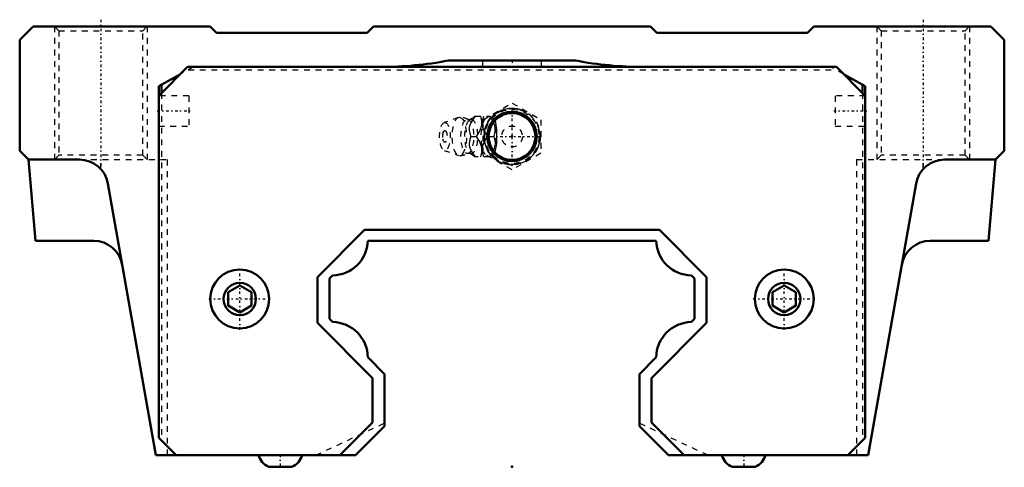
# Model space of a CAD drawing. Header units: millimetres. Extents: x -85 to 85, y 0 to 77.
import ezdxf

# ---------------------------------------------------------------- set-up
doc = ezdxf.new("R2010")
doc.units = ezdxf.units.MM
doc.linetypes.add('Center', pattern=[1.5, 0.45, -0.5, 0.05, -0.5])
doc.linetypes.add('Dashed', pattern=[2, 1, -1])
for name, color, linetype, lineweight in [('2d ConnectionPoints', 7, 'Continuous', 50), ('AM_0', 7, 'Continuous', 50), ('AM_5', 3, 'Continuous', 25), ('AM_7', 7, 'Center', 25), ('AM_9', 6, 'Dashed', 25)]:
    doc.layers.add(name, color=color, linetype=linetype, lineweight=lineweight)

# ---------------------------------------------------------------- blocks, each defined once
blk = doc.blocks.new('1_kyf745fhr4nlrjwwp0p2nfqgc________0_in_HSR65XC1SS_GK__BLOCK_1B_PT1_8__2')
at = {"layer": 'AM_5', "linetype": 'Dashed'}
blk.add_arc((0, 57), 4.28, 75, 15, dxfattribs=at)
at = {"layer": 'AM_7'}
for p, q in [((0, 51.88), (0, 62.12)), ((-5.12, 57), (5.12, 57))]:
    blk.add_line(p, q, dxfattribs=at)
at = {"layer": 'AM_9'}
for p, q in [((-5, 59.89), (0, 62.77)), ((0, 62.77), (5, 59.89)), ((-9.25, 60.27), (-11.71, 59.4)), ((-6.42, 60.5), (-3.85, 60.5)), ((-5, 54.11), (-5, 59.89)), ((-3.56, 60.15), (-3.85, 60.5)), ((5, 59.89), (5, 54.11)), ((-7.13, 57), (-6.14, 57)), ((-4.1, 57), (-3.12, 57)), ((-11.71, 54.6), (-9.25, 53.73)), ((-3.85, 53.5), (-6.42, 53.5)), ((0, 51.23), (-5, 54.11)), ((-3.85, 53.5), (-3.56, 53.85)), ((5, 54.11), (0, 51.23))]:
    blk.add_line(p, q, dxfattribs=at)
for points in [[(-7.26, 59.88), (-7.29, 59.87), (-7.37, 59.86), (-7.46, 59.87), (-7.48, 59.88)], [(-6.37, 60.5), (-6.77, 59.95), (-7.11, 59.37), (-7.28, 58.96), (-7.37, 58.54), (-7.37, 58.04), (-7.29, 57.55), (-7.13, 57)], [(-6.41, 60.51), (-6.47, 60.45), (-6.72, 60.24), (-7.03, 60.02), (-7.26, 59.88)], [(-6.14, 57), (-5.66, 57.73), (-5.47, 58.13), (-5.32, 58.53), (-5.21, 59.09), (-5.21, 59.66), (-5.39, 60.5)], [(-4.1, 57), (-4.5, 57.55), (-4.84, 58.13), (-5.01, 58.54), (-5.1, 58.96), (-5.1, 59.46), (-5.02, 59.95), (-4.86, 60.5)], [(-3.87, 60.5), (-3.39, 59.77), (-3.2, 59.37), (-3.05, 58.97), (-2.94, 58.41), (-2.94, 57.84), (-3.12, 57)], [(-3.56, 53.84), (-3.51, 53.82), (-3.38, 53.81), (-3.25, 53.86), (-3.02, 54.12), (-2.84, 54.56), (-2.71, 55.16), (-2.64, 55.73), (-2.6, 56.32), (-2.59, 57.23), (-2.63, 58.14), (-2.67, 58.57), (-2.73, 58.99), (-2.82, 59.38), (-2.93, 59.71), (-3.05, 59.93), (-3.19, 60.09), (-3.43, 60.19), (-3.56, 60.16)], [(-7.13, 57), (-7.29, 56.45), (-7.38, 55.87), (-7.37, 55.46), (-7.28, 55.04), (-7.06, 54.54), (-6.77, 54.05), (-6.37, 53.5)], [(-5.39, 53.5), (-5.22, 54.23), (-5.2, 54.63), (-5.22, 55.03), (-5.36, 55.59), (-5.6, 56.16), (-6.14, 57)], [(-4.86, 53.5), (-5.02, 54.05), (-5.11, 54.63), (-5.1, 55.04), (-5.01, 55.46), (-4.8, 55.96), (-4.5, 56.45), (-4.1, 57)], [(-3.12, 57), (-2.95, 56.27), (-2.93, 55.87), (-2.95, 55.47), (-3.09, 54.91), (-3.33, 54.34), (-3.87, 53.5)], [(-7.48, 54.12), (-7.46, 54.13), (-7.4, 54.14), (-7.31, 54.14)], [(-7.31, 54.14), (-7.31, 54.13), (-7.26, 54.12), (-7.26, 54.12)], [(-7.26, 54.12), (-7.04, 53.99), (-6.74, 53.78), (-6.5, 53.58), (-6.41, 53.49)]]:
    blk.add_lwpolyline(points, dxfattribs=at)
for radius in [4.88, 4.8, 4.67, 4.06, 1.8]:
    blk.add_circle((0, 57), radius, dxfattribs=at)
for centre, radius, start, end in [((-9.09, 57), 3.3, 60.8606, 90), ((-10.18, 57), 1.82, 153.7155, 206.2845), ((-9.09, 57), 3.3, 270, 299.1394)]:
    blk.add_arc(centre, radius, start, end, dxfattribs=at)
for centre, major_axis in [((-9.09, 57), (0, 3.3)), ((-7.71, 57), (0, 2.94)), ((-7.04, 57), (0, 2.94)), ((-11.59, 57), (0, 2.42)), ((-11.59, 57), (0, 1.01))]:
    blk.add_ellipse(centre, major_axis=major_axis, ratio=0.374607, dxfattribs=at)
for major_axis, start_param, end_param in [((0, 3.44), 0.42936, 2.706267), ((0, 3.44), 5.871519, 6.286416), ((0, -3.44), 0.411667, 2.729926), ((0, 3.44), 3.135366, 3.553259)]:
    blk.add_ellipse((-4.08, 57), major_axis=major_axis, ratio=0.374607, start_param=start_param, end_param=end_param, dxfattribs=at)
blk = doc.blocks.new('2_HSR65XCSSB_PT1_811_S_0_in_HSR65XC1SS_GK__BLOCK_1B_PT1_8__2')
at = {"layer": 'AM_0'}
for p, q in [((-82.7, 76), (-85, 73.7)), ((-52.1, 76), (-82.7, 76)), ((-51, 74.9), (-52.1, 76)), ((-25, 74.9), (-51, 74.9)), ((-23.9, 76), (-25, 74.9)), ((23.9, 76), (-23.9, 76)), ((25, 74.9), (23.9, 76)), ((51, 74.9), (25, 74.9)), ((52.1, 76), (51, 74.9)), ((82.7, 76), (52.1, 76)), ((85, 73.7), (82.7, 76)), ((-85, 73.7), (-85, 54.5)), ((85, 54.5), (85, 73.7)), ((11, 70.1), (-11, 70.1)), ((-56, 69), (-61, 64)), ((-56, 69), (56, 69)), ((61, 64), (56, 69)), ((-61, 65.67), (-57.24, 67.76)), ((57.24, 67.76), (61, 65.67)), ((-61, 65.67), (-61, 5)), ((-60.5, 65.95), (-60.5, 64.5)), ((60.5, 64.5), (60.5, 65.95)), ((61, 65.67), (61, 5)), ((-85, 54.5), (-83.5, 53)), ((83.5, 53), (85, 54.5)), ((-83.5, 53), (-82.27, 39)), ((-74.69, 53), (-83.5, 53)), ((83.5, 53), (74.69, 53)), ((82.27, 39), (83.5, 53)), ((-69.76, 48.87), (-61.5, 2)), ((61.5, 2), (69.76, 48.87)), ((-25.45, 40.86), (-33.6, 32.71)), ((25.45, 40.86), (-25.45, 40.86)), ((33.6, 32.71), (25.45, 40.86)), ((-82.27, 39), (-72.22, 39)), ((-24.89, 39), (24.89, 39)), ((72.22, 39), (82.27, 39)), ((-33.6, 32.71), (-33.6, 24.81)), ((-31.5, 32.5), (-30.98, 33.02)), ((-31.5, 25.5), (-31.5, 32.5)), ((30.98, 33.02), (31.5, 32.5)), ((31.5, 32.5), (31.5, 25.5)), ((33.6, 24.81), (33.6, 32.71)), ((-47, 31.26), (-49, 30.1)), ((-45, 30.1), (-47, 31.26)), ((47, 31.26), (45, 30.1)), ((49, 30.1), (47, 31.26)), ((-49, 30.1), (-49, 27.8)), ((-45, 27.8), (-45, 30.1)), ((45, 30.1), (45, 27.8)), ((49, 27.8), (49, 30.1)), ((-49, 27.8), (-47, 26.64)), ((-47, 26.64), (-45, 27.8)), ((45, 27.8), (47, 26.64)), ((47, 26.64), (49, 27.8)), ((-33.6, 24.81), (-24.1, 15.31)), ((-30.98, 24.98), (-31.5, 25.5)), ((24.1, 15.31), (33.6, 24.81)), ((31.5, 25.5), (30.98, 24.98)), ((-22, 16), (-24.89, 18.89)), ((24.89, 18.89), (22, 16)), ((-24.1, 15.31), (-24.1, 7.63)), ((-22, 7), (-22, 16)), ((22, 16), (22, 7)), ((24.1, 7.63), (24.1, 15.31)), ((-24.1, 7.63), (-29.73, 2)), ((-27, 2), (-22, 7)), ((22, 7), (27, 2)), ((29.73, 2), (24.1, 7.63)), ((-58, 2), (-61, 5)), ((61, 5), (58, 2)), ((-61.5, 2), (-27, 2)), ((27, 2), (61.5, 2)), ((-37.99, 0), (-42.01, 0)), ((42.01, 0), (37.99, 0))]:
    blk.add_line(p, q, dxfattribs=at)
for centre, radius in [((0, 57), 4.27), ((0, 57), 4.04), ((-47, 28.95), 5.09), ((47, 28.95), 5.09), ((-47, 28.95), 2.79), ((47, 28.95), 2.79)]:
    blk.add_circle(centre, radius, dxfattribs=at)
for centre, radius, start, end in [((-22.67, 131.5), 62.5, 270, 280.7655), ((22.67, 131.5), 62.5, 259.2345, 270), ((-74.69, 48), 5, 10.0004, 90), ((74.69, 48), 5, 90, 169.9996), ((-72.22, 34), 5, 10.0004, 90), ((-31.08, 39.21), 6.19, 270.9104, 358.0466), ((31.08, 39.21), 6.19, 181.9534, 269.0896), ((72.22, 34), 5, 90, 169.9996), ((-31.08, 18.79), 6.19, 0.8965, 89.1035), ((31.08, 18.79), 6.19, 90.8965, 179.1035), ((-40.86, 2.77), 3, 194.8724, 247.4184), ((-39.14, 2.77), 3, 292.5816, 345.1276), ((39.14, 2.77), 3, 194.8724, 247.4184), ((40.86, 2.77), 3, 292.5816, 345.1276)]:
    blk.add_arc(centre, radius, start, end, dxfattribs=at)
at = {"layer": 'AM_5', "linetype": 'Dashed'}
for p, q in [((-79, 76), (-79, 53)), ((-63, 76), (-63, 53)), ((63, 76), (63, 53)), ((79, 76), (79, 53))]:
    blk.add_line(p, q, dxfattribs=at)
at = {"layer": 'AM_5'}
blk.add_arc((0, 57), 4.86, 75, 15, dxfattribs=at)
at = {"layer": 'AM_7'}
for p, q in [((-71, 77.15), (-71, 51.85)), ((71, 77.15), (71, 51.85)), ((0, 70.15), (0, 69.05)), ((-61.26, 61.4), (-55.54, 61.4)), ((55.54, 61.4), (61.26, 61.4)), ((-47, 23.61), (-47, 34.29)), ((47, 23.61), (47, 34.29)), ((-52.34, 28.95), (-41.66, 28.95)), ((41.66, 28.95), (52.34, 28.95)), ((-40, 2.1), (-40, -0.1)), ((40, 2.1), (40, -0.1))]:
    blk.add_line(p, q, dxfattribs=at)
at = {"layer": 'AM_9'}
for p, q in [((-79, 76), (-78.25, 75.25)), ((-78.25, 75.25), (-78.25, 53.75)), ((-78.25, 75.25), (-63.75, 75.25)), ((-63.75, 75.25), (-63, 76)), ((-63.75, 53.75), (-63.75, 75.25)), ((63, 76), (63.75, 75.25)), ((63.75, 75.25), (63.75, 53.75)), ((63.75, 75.25), (78.25, 75.25)), ((78.25, 75.25), (79, 76)), ((78.25, 53.75), (78.25, 75.25)), ((-5.1, 70.1), (-5.1, 69.1)), ((5.1, 69.1), (5.1, 70.1)), ((-55, 69), (-57.24, 67.76)), ((-55.9, 68.5), (55.9, 68.5)), ((-5.1, 69.1), (5.1, 69.1)), ((57.24, 67.76), (55, 69)), ((-55.8, 64), (-61, 64)), ((-60.5, 64.5), (-60.5, 4.5)), ((-55.8, 64), (-55.8, 58.8)), ((61, 64), (55.8, 64)), ((55.8, 64), (55.8, 58.8)), ((60.5, 64.5), (60.5, 4.5)), ((-61, 58.8), (-55.8, 58.8)), ((55.8, 58.8), (61, 58.8)), ((-78.25, 53.75), (-79, 53)), ((-63.75, 53.75), (-78.25, 53.75)), ((-74.69, 53), (-59.5, 53)), ((-71, 51.38), (-71, 53)), ((-63, 53), (-63.75, 53.75)), ((-59.5, 2), (-59.5, 53)), ((59.5, 53), (74.69, 53)), ((59.5, 53), (59.5, 2)), ((63.75, 53.75), (63, 53)), ((78.25, 53.75), (63.75, 53.75)), ((71, 51.38), (71, 53)), ((79, 53), (78.25, 53.75)), ((-33.86, 2), (-22, 7.53)), ((-33.86, 2), (-22, 7.53)), ((22, 7.53), (33.86, 2)), ((22, 7.53), (33.86, 2))]:
    blk.add_line(p, q, dxfattribs=at)

msp = doc.modelspace()

# ---------------------------------------------------------------- linework, layer by layer
at = {"layer": '2d ConnectionPoints'}
for p in [(0, 57), (0, 57), (0, 0)]:
    msp.add_point(p, dxfattribs=at)

# ---------------------------------------------------------------- block references
for name in ['2_HSR65XCSSB_PT1_811_S_0_in_HSR65XC1SS_GK__BLOCK_1B_PT1_8__2', '1_kyf745fhr4nlrjwwp0p2nfqgc________0_in_HSR65XC1SS_GK__BLOCK_1B_PT1_8__2']:
    msp.add_blockref(name, (0, 0))

doc.saveas('drawing.dxf')
